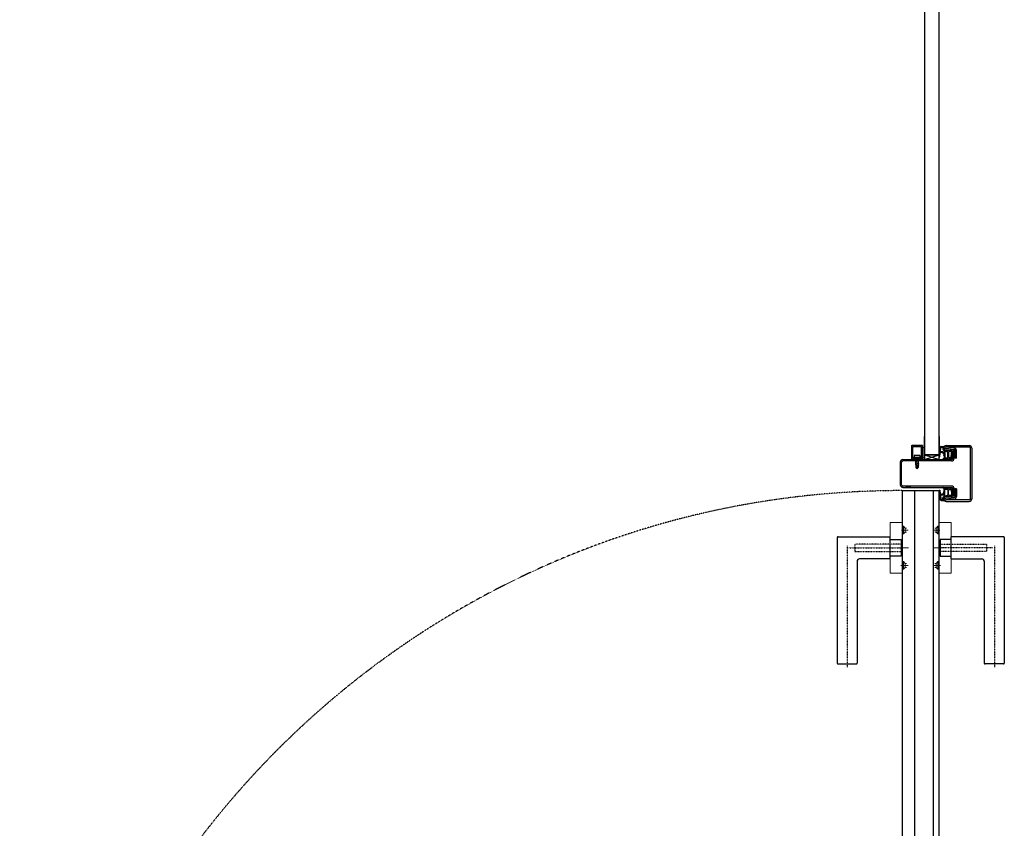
# Model space of a CAD drawing. Header units: millimetres. Extents: x -4577 to 1032787, y -66234 to 201209.
# Tile 57 of 256: x 16432 to 17492, y -23585 to -22715. Entities that reach past the tile are written whole.
import ezdxf

# ---------------------------------------------------------------- set-up
doc = ezdxf.new("R2010")
doc.units = ezdxf.units.MM
for name, pattern in [('510_5_2OG_ELT_1004$0$11-07-22_DS_2OG$0$AUSGEZOGEN', [0]), ('510_5_2OG_ELT_1004$0$11-07-22_DS_2OG$0$STRICHLINIE_S4', [0.095, 0.06, -0.035]), ('510_5_2OG_ELT_1004$0$11-07-22_DS_2OG$0$VERDECKT2_S2', [0.17, 0.1, -0.07])]:
    doc.linetypes.add(name, pattern=pattern)
for name, color, linetype in [('510_5_2OG_ELT_1004$0$11-07-22_DS_2OG$0$2DKont', 8, '510_5_2OG_ELT_1004$0$11-07-22_DS_2OG$0$AUSGEZOGEN'), ('510_5_2OG_ELT_1004$0$11-07-22_DS_2OG$0$2DSchraff', 8, '510_5_2OG_ELT_1004$0$11-07-22_DS_2OG$0$AUSGEZOGEN'), ('510_5_2OG_ELT_1004$0$11-07-22_DS_2OG$0$Mieterausbau', 8, '510_5_2OG_ELT_1004$0$11-07-22_DS_2OG$0$AUSGEZOGEN')]:
    doc.layers.add(name, color=color, linetype=linetype)

# ---------------------------------------------------------------- blocks, each defined once
blk = doc.blocks.new('510_5_2OG_ELT_1004$0$11-07-22_DS_2OG$0$G01_Schr', base_point=(-0.006, -0.01))
at = {"layer": '510_5_2OG_ELT_1004$0$11-07-22_DS_2OG$0$2DSchraff'}
h = blk.add_hatch(color=7, dxfattribs=at)
h.dxf.hatch_style = 2
h.paths.add_polyline_path([(-0.006, 0.0003), (-0.006, 0.0003), (-0.006, 0.0003), (-0.006, 0.0003), (-0.006, 0.0002), (-0.006, 0.0002), (-0.006, 0.0002), (-0.006, 0.0002), (-0.006, 0.0002), (-0.006, 0.0002), (-0.006, 0.0002), (-0.006, 0.0002), (-0.006, 0.0001), (-0.006, 0.0001), (-0.0059, 0.0001), (-0.0059, 0.0001), (-0.0059, 0.0001), (-0.0059, 0.0001), (-0.0059, 0.0001), (-0.0059, 0.0001), (-0.0059, 0.0001), (-0.0059, 0.0001), (-0.0059, 0.0001), (-0.0059, 0), (-0.0059, 0), (-0.0058, 0), (-0.0058, 0), (-0.0058, 0), (-0.0058, 0), (-0.0058, 0), (-0.0058, 0), (-0.0058, 0), (-0.0058, 0), (-0.0057, 0), (-0.0057, 0), (-0.0057, 0), (-0.0057, 0), (-0.0051, 0), (-0.0051, 0), (-0.0051, 0), (-0.0051, 0), (-0.005, 0), (-0.005, 0), (-0.005, 0), (-0.005, 0), (-0.005, 0), (-0.005, 0), (-0.005, 0), (-0.005, 0), (-0.0049, 0), (-0.0049, 0), (-0.0049, 0.0001), (-0.0049, 0.0001), (-0.0049, 0.0001), (-0.0049, 0.0001), (-0.0049, 0.0001), (-0.0049, 0.0001), (-0.0049, 0.0001), (-0.0049, 0.0001), (-0.0049, 0.0001), (-0.0048, 0.0001), (-0.0048, 0.0001), (-0.0048, 0.0002), (-0.0048, 0.0002), (-0.0048, 0.0002), (-0.0048, 0.0002), (-0.0048, 0.0002), (-0.0048, 0.0002), (-0.0048, 0.0002), (-0.0048, 0.0002), (-0.0048, 0.0003), (-0.0048, 0.0003), (-0.0048, 0.0003), (-0.0048, 0.0003), (-0.0048, 0.0004), (-0.0048, 0.0004), (-0.0048, 0.0004), (-0.0048, 0.0005), (-0.0048, 0.0005), (-0.0048, 0.0005), (-0.0048, 0.0005), (-0.0048, 0.0005), (-0.0048, 0.0005), (-0.0048, 0.0005), (-0.0048, 0.0005), (-0.0048, 0.0006), (-0.0048, 0.0006), (-0.0048, 0.0006), (-0.0048, 0.0006), (-0.0047, 0.0006), (-0.0047, 0.0006), (-0.0047, 0.0006), (-0.0047, 0.0006), (-0.0047, 0.0006), (-0.0047, 0.0006), (-0.0047, 0.0007), (-0.0047, 0.0007), (-0.0047, 0.0007), (-0.0047, 0.0007), (-0.0047, 0.0007), (-0.0046, 0.0007), (-0.0046, 0.0007), (-0.0046, 0.0007), (-0.0046, 0.0007), (-0.0046, 0.0007), (-0.0046, 0.0007), (-0.0046, 0.0007), (-0.0046, 0.0007), (-0.0046, 0.0007), (-0.0045, 0.0007), (-0.0045, 0.0007), (-0.0038, 0.0008), (-0.0038, 0.0008), (-0.0038, 0.0008), (-0.0038, 0.0008), (-0.0038, 0.0008), (-0.0038, 0.0008), (-0.0037, 0.0008), (-0.0037, 0.0008), (-0.0037, 0.0008), (-0.0037, 0.0008), (-0.0037, 0.0008), (-0.0037, 0.0008), (-0.0037, 0.0008), (-0.0037, 0.0008), (-0.0037, 0.0008), (-0.0037, 0.0008), (-0.0037, 0.0008), (-0.0037, 0.0008), (-0.0037, 0.0008), (-0.0036, 0.0008), (-0.0036, 0.0008), (-0.0036, 0.0008), (-0.0036, 0.0009), (-0.0036, 0.0009), (-0.0036, 0.0009), (-0.0036, 0.0009), (-0.0036, 0.0009), (-0.0036, 0.0009), (-0.0036, 0.0009), (-0.0036, 0.0009), (-0.0036, 0.0009), (-0.0036, 0.0009), (-0.0036, 0.0009), (-0.0036, 0.0009), (-0.0036, 0.0009), (-0.0036, 0.0009), (-0.0036, 0.0009), (-0.003, 0.0019), (-0.003, 0.0019), (-0.003, 0.0019), (-0.003, 0.002), (-0.003, 0.002), (-0.003, 0.0021), (-0.003, 0.0021), (-0.003, 0.0022), (-0.0031, 0.0022), (-0.0031, 0.0023), (-0.0031, 0.0023), (-0.0031, 0.0023), (-0.0032, 0.0024), (-0.0032, 0.0024), (-0.0032, 0.0024), (-0.0033, 0.0024), (-0.0033, 0.0025), (-0.0033, 0.0025), (-0.0034, 0.0025), (-0.0034, 0.0025), (-0.0035, 0.0025), (-0.0035, 0.0025), (-0.0036, 0.0025), (-0.0036, 0.0025), (-0.0037, 0.0025), (-0.0037, 0.0025), (-0.0037, 0.0024), (-0.0038, 0.0024), (-0.0038, 0.0024), (-0.0038, 0.0024), (-0.0039, 0.0023), (-0.0039, 0.0023), (-0.0039, 0.0023), (-0.004, 0.0022), (-0.004, 0.0022), (-0.004, 0.0021), (-0.004, 0.0021), (-0.004, 0.002), (-0.004, 0.002), (-0.004, 0.002), (-0.004, 0.002), (-0.0041, 0.0019), (-0.0041, 0.0019), (-0.0041, 0.0019), (-0.0041, 0.0018), (-0.0041, 0.0018), (-0.0042, 0.0018), (-0.0042, 0.0018), (-0.0042, 0.0018), (-0.0043, 0.0018), (-0.0043, 0.0018), (-0.0043, 0.0017), (-0.0044, 0.0017), (-0.0044, 0.0017), (-0.0044, 0.0017), (-0.0045, 0.0017), (-0.0045, 0.0018), (-0.0045, 0.0018), (-0.0046, 0.0018), (-0.0046, 0.0018), (-0.0046, 0.0018), (-0.0046, 0.0018), (-0.0047, 0.0018), (-0.0047, 0.0019), (-0.0047, 0.0019), (-0.0047, 0.0019), (-0.0048, 0.002), (-0.0048, 0.002), (-0.0048, 0.002), (-0.0048, 0.002), (-0.0048, 0.0021), (-0.0048, 0.0021), (-0.0048, 0.0021), (-0.0048, 0.0135), (-0.0048, 0.0135), (-0.0048, 0.0135), (-0.0048, 0.0135), (-0.0048, 0.0136), (-0.0048, 0.0136), (-0.0048, 0.0136), (-0.0048, 0.0136), (-0.0048, 0.0136), (-0.0048, 0.0136), (-0.0048, 0.0136), (-0.0048, 0.0136), (-0.0048, 0.0137), (-0.0048, 0.0137), (-0.0047, 0.0137), (-0.0047, 0.0137), (-0.0047, 0.0137), (-0.0047, 0.0137), (-0.0047, 0.0137), (-0.0047, 0.0137), (-0.0047, 0.0137), (-0.0047, 0.0137), (-0.0047, 0.0137), (-0.0047, 0.0138), (-0.0046, 0.0138), (-0.0046, 0.0138), (-0.0046, 0.0138), (-0.0046, 0.0138), (-0.0046, 0.0138), (-0.0046, 0.0138), (-0.0046, 0.0138), (-0.0046, 0.0138), (-0.0046, 0.0138), (-0.0045, 0.0138), (-0.0045, 0.0138), (-0.0045, 0.0138), (-0.0045, 0.0138), (0.0045, 0.0138), (0.0045, 0.0138), (0.0045, 0.0138), (0.0045, 0.0138), (0.0046, 0.0138), (0.0046, 0.0138), (0.0046, 0.0138), (0.0046, 0.0138), (0.0046, 0.0138), (0.0046, 0.0138), (0.0046, 0.0138), (0.0046, 0.0138), (0.0047, 0.0138), (0.0047, 0.0138), (0.0047, 0.0137), (0.0047, 0.0137), (0.0047, 0.0137), (0.0047, 0.0137), (0.0047, 0.0137), (0.0047, 0.0137), (0.0047, 0.0137), (0.0047, 0.0137), (0.0047, 0.0137), (0.0048, 0.0137), (0.0048, 0.0137), (0.0048, 0.0136), (0.0048, 0.0136), (0.0048, 0.0136), (0.0048, 0.0136), (0.0048, 0.0136), (0.0048, 0.0136), (0.0048, 0.0136), (0.0048, 0.0136), (0.0048, 0.0135), (0.0048, 0.0135), (0.0048, 0.0135), (0.0048, 0.0135), (0.0048, 0.0021), (0.0048, 0.0021), (0.0048, 0.0021), (0.0048, 0.002), (0.0048, 0.002), (0.0048, 0.002), (0.0048, 0.002), (0.0047, 0.0019), (0.0047, 0.0019), (0.0047, 0.0019), (0.0047, 0.0018), (0.0046, 0.0018), (0.0046, 0.0018), (0.0046, 0.0018), (0.0046, 0.0018), (0.0045, 0.0018), (0.0045, 0.0018), (0.0045, 0.0017), (0.0044, 0.0017), (0.0044, 0.0017), (0.0044, 0.0017), (0.0043, 0.0017), (0.0043, 0.0018), (0.0043, 0.0018), (0.0042, 0.0018), (0.0042, 0.0018), (0.0042, 0.0018), (0.0041, 0.0018), (0.0041, 0.0018), (0.0041, 0.0019), (0.0041, 0.0019), (0.0041, 0.0019), (0.004, 0.002), (0.004, 0.002), (0.004, 0.002), (0.004, 0.002), (0.004, 0.0021), (0.004, 0.0021), (0.004, 0.0022), (0.004, 0.0022), (0.0039, 0.0023), (0.0039, 0.0023), (0.0039, 0.0023), (0.0038, 0.0024), (0.0038, 0.0024), (0.0038, 0.0024), (0.0037, 0.0024), (0.0037, 0.0025), (0.0037, 0.0025), (0.0036, 0.0025), (0.0036, 0.0025), (0.0035, 0.0025), (0.0035, 0.0025), (0.0034, 0.0025), (0.0034, 0.0025), (0.0033, 0.0025), (0.0033, 0.0025), (0.0033, 0.0024), (0.0032, 0.0024), (0.0032, 0.0024), (0.0031, 0.0024), (0.0031, 0.0023), (0.0031, 0.0023), (0.0031, 0.0023), (0.003, 0.0022), (0.003, 0.0022), (0.003, 0.0021), (0.003, 0.0021), (0.003, 0.002), (0.003, 0.002), (0.003, 0.002), (0.003, 0.0019), (0.003, 0.0019), (0.0035, 0.0009), (0.0035, 0.0009), (0.0035, 0.0009), (0.0035, 0.0009), (0.0035, 0.0009), (0.0036, 0.0009), (0.0036, 0.0009), (0.0036, 0.0009), (0.0036, 0.0009), (0.0036, 0.0009), (0.0036, 0.0009), (0.0036, 0.0009), (0.0036, 0.0009), (0.0036, 0.0009), (0.0036, 0.0009), (0.0036, 0.0008), (0.0036, 0.0008), (0.0036, 0.0008), (0.0036, 0.0008), (0.0036, 0.0008), (0.0036, 0.0008), (0.0037, 0.0008), (0.0037, 0.0008), (0.0037, 0.0008), (0.0037, 0.0008), (0.0037, 0.0008), (0.0037, 0.0008), (0.0037, 0.0008), (0.0037, 0.0008), (0.0037, 0.0008), (0.0037, 0.0008), (0.0037, 0.0008), (0.0037, 0.0008), (0.0037, 0.0008), (0.0038, 0.0008), (0.0038, 0.0008), (0.0038, 0.0008), (0.0045, 0.0007), (0.0045, 0.0007), (0.0046, 0.0007), (0.0046, 0.0007), (0.0046, 0.0007), (0.0046, 0.0007), (0.0046, 0.0007), (0.0046, 0.0007), (0.0046, 0.0007), (0.0046, 0.0007), (0.0046, 0.0007), (0.0047, 0.0007), (0.0047, 0.0007), (0.0047, 0.0007), (0.0047, 0.0007), (0.0047, 0.0007), (0.0047, 0.0006), (0.0047, 0.0006), (0.0047, 0.0006), (0.0047, 0.0006), (0.0047, 0.0006), (0.0047, 0.0006), (0.0048, 0.0006), (0.0048, 0.0006), (0.0048, 0.0006), (0.0048, 0.0006), (0.0048, 0.0005), (0.0048, 0.0005), (0.0048, 0.0005), (0.0048, 0.0005), (0.0048, 0.0005), (0.0048, 0.0005), (0.0048, 0.0005), (0.0048, 0.0005), (0.0048, 0.0004), (0.0048, 0.0004), (0.0048, 0.0004), (0.0048, 0.0003), (0.0048, 0.0003), (0.0048, 0.0003), (0.0048, 0.0003), (0.0048, 0.0002), (0.0048, 0.0002), (0.0048, 0.0002), (0.0048, 0.0002), (0.0048, 0.0002), (0.0048, 0.0002), (0.0048, 0.0002), (0.0048, 0.0002), (0.0048, 0.0001), (0.0048, 0.0001), (0.0049, 0.0001), (0.0049, 0.0001), (0.0049, 0.0001), (0.0049, 0.0001), (0.0049, 0.0001), (0.0049, 0.0001), (0.0049, 0.0001), (0.0049, 0.0001), (0.0049, 0.0001), (0.0049, 0), (0.005, 0), (0.005, 0), (0.005, 0), (0.005, 0), (0.005, 0), (0.005, 0), (0.005, 0), (0.005, 0), (0.005, 0), (0.0051, 0), (0.0051, 0), (0.0051, 0), (0.0051, 0), (0.0057, 0), (0.0057, 0), (0.0057, 0), (0.0057, 0), (0.0058, 0), (0.0058, 0), (0.0058, 0), (0.0058, 0), (0.0058, 0), (0.0058, 0), (0.0058, 0), (0.0058, 0), (0.0059, 0), (0.0059, 0), (0.0059, 0.0001), (0.0059, 0.0001), (0.0059, 0.0001), (0.0059, 0.0001), (0.0059, 0.0001), (0.0059, 0.0001), (0.0059, 0.0001), (0.0059, 0.0001), (0.0059, 0.0001), (0.006, 0.0001), (0.006, 0.0001), (0.006, 0.0002), (0.006, 0.0002), (0.006, 0.0002), (0.006, 0.0002), (0.006, 0.0002), (0.006, 0.0002), (0.006, 0.0002), (0.006, 0.0002), (0.006, 0.0003), (0.006, 0.0003), (0.006, 0.0003), (0.006, 0.0003), (0.006, 0.0147), (0.006, 0.0147), (0.006, 0.0147), (0.006, 0.0147), (0.006, 0.0148), (0.006, 0.0148), (0.006, 0.0148), (0.006, 0.0148), (0.006, 0.0148), (0.006, 0.0148), (0.006, 0.0148), (0.006, 0.0148), (0.006, 0.0148), (0.006, 0.0149), (0.0059, 0.0149), (0.0059, 0.0149), (0.0059, 0.0149), (0.0059, 0.0149), (0.0059, 0.0149), (0.0059, 0.0149), (0.0059, 0.0149), (0.0059, 0.0149), (0.0059, 0.0149), (0.0059, 0.015), (0.0059, 0.015), (0.0058, 0.015), (0.0058, 0.015), (0.0058, 0.015), (0.0058, 0.015), (0.0058, 0.015), (0.0058, 0.015), (0.0058, 0.015), (0.0058, 0.015), (0.0057, 0.015), (0.0057, 0.015), (0.0057, 0.015), (0.0057, 0.015), (-0.0057, 0.015), (-0.0057, 0.015), (-0.0057, 0.015), (-0.0057, 0.015), (-0.0058, 0.015), (-0.0058, 0.015), (-0.0058, 0.015), (-0.0058, 0.015), (-0.0058, 0.015), (-0.0058, 0.015), (-0.0058, 0.015), (-0.0058, 0.015), (-0.0059, 0.015), (-0.0059, 0.015), (-0.0059, 0.0149), (-0.0059, 0.0149), (-0.0059, 0.0149), (-0.0059, 0.0149), (-0.0059, 0.0149), (-0.0059, 0.0149), (-0.0059, 0.0149), (-0.0059, 0.0149), (-0.0059, 0.0149), (-0.006, 0.0149), (-0.006, 0.0148), (-0.006, 0.0148), (-0.006, 0.0148), (-0.006, 0.0148), (-0.006, 0.0148), (-0.006, 0.0148), (-0.006, 0.0148), (-0.006, 0.0148), (-0.006, 0.0148), (-0.006, 0.0147), (-0.006, 0.0147), (-0.006, 0.0147), (-0.006, 0.0147)])
at = {"layer": '510_5_2OG_ELT_1004$0$11-07-22_DS_2OG$0$2DKont'}
for p, q in [((-0.006, 0.0003), (-0.006, 0.0147)), ((-0.0057, 0.015), (0.0057, 0.015)), ((-0.0048, 0.0021), (-0.0048, 0.0135)), ((-0.0045, 0.0138), (0.0045, 0.0138)), ((0.0048, 0.0135), (0.0048, 0.0021)), ((0.006, 0.0147), (0.006, 0.0003)), ((-0.0057, 0), (-0.0051, 0)), ((-0.0048, 0.0003), (-0.0048, 0.0004)), ((-0.0038, 0.0008), (-0.0045, 0.0007)), ((-0.003, 0.0019), (-0.0036, 0.0009)), ((-0.003, 0.0045), (-0.0031, 0.0026)), ((0.0031, 0.0026), (-0.0031, 0.0026)), ((-0.0031, 0.0026), (-0.0028, 0.0013)), ((-0.003, 0.0045), (0.003, 0.0045)), ((0.0027, 0.0013), (-0.0028, 0.0013)), ((-0.0028, 0), (-0.0028, 0.0013)), ((0.0027, 0), (-0.0028, 0)), ((-0.0013, 0), (-0.0013, -0.0087)), ((0.0031, 0.0026), (0.0027, 0.0013)), ((0.0027, 0.0013), (0.0027, 0)), ((0.003, 0.0045), (0.0031, 0.0026)), ((0.003, 0.0019), (0.0035, 0.0009)), ((0.0038, 0.0008), (0.0045, 0.0007)), ((0.0048, 0.0004), (0.0048, 0.0003)), ((0.0051, 0), (0.0057, 0)), ((0.0019, -0.0005), (-0.0019, -0.0013)), ((-0.0019, -0.0013), (-0.0019, -0.0013)), ((-0.0019, -0.0013), (-0.0013, -0.0014)), ((0.0019, -0.002), (-0.0019, -0.0028)), ((-0.0019, -0.0028), (-0.0013, -0.0029)), ((0.0019, -0.0035), (-0.0019, -0.0043)), ((-0.0019, -0.0043), (-0.0013, -0.0044)), ((0.0019, -0.005), (-0.0019, -0.0058)), ((-0.0019, -0.0058), (-0.0013, -0.0059)), ((0, -0.01), (-0.0013, -0.0087)), ((0, -0.0054), (0, -0.01)), ((0.0013, -0.0087), (0, -0.0091)), ((0, -0.01), (0.0013, -0.0087)), ((0.0013, 0), (0.0013, -0.0087)), ((0.0013, -0.0004), (0.0019, -0.0005)), ((0.0013, -0.0019), (0.0019, -0.002)), ((0.0013, -0.0034), (0.0019, -0.0035)), ((0.0013, -0.0049), (0.0019, -0.005))]:
    blk.add_line(p, q, dxfattribs=at)
for centre, radius, start, end in [((-0.0057, 0.0147), 0.0003, 90, 180), ((-0.0045, 0.0135), 0.0003, 90, 180), ((0.0045, 0.0135), 0.0003, 0, 90), ((0.0057, 0.0147), 0.0003, 0, 90), ((-0.0057, 0.0003), 0.0003, 180, 270), ((-0.0051, 0.0003), 0.0003, 270, 360), ((-0.0044, 0.0021), 0.000406, 180, 350.6698), ((-0.0045, 0.0004), 0.0003, 95, 180), ((-0.0038, 0.0011), 0.0003, 275, 330), ((0.0038, 0.0011), 0.0003, 210, 265), ((0.0044, 0.0021), 0.000406, 189.3302, 360), ((0.0045, 0.0004), 0.0003, 0, 85), ((0.0051, 0.0003), 0.0003, 180, 270), ((0.0057, 0.0003), 0.0003, 270, 360)]:
    blk.add_arc(centre, radius, start, end, dxfattribs=at)
blk = doc.blocks.new('510_5_2OG_ELT_1004$0$11-07-22_DS_2OG$0$DichtngKämpfer', base_point=(-0.0095, -0.0018, -0.0044))
for p, q in [((-0.0087, 0.0111), (-0.0093, 0.0111)), ((-0.0093, 0.0107), (-0.0087, 0.0107)), ((-0.0074, 0.0124), (-0.0087, 0.0111)), ((-0.0076, 0.0113), (-0.0071, 0.0121)), ((-0.007, 0.0113), (-0.0076, 0.0113)), ((-0.0059, 0.0124), (-0.007, 0.0113)), ((-0.0061, 0.0113), (-0.0055, 0.0121)), ((-0.0053, 0.0113), (-0.0061, 0.0113)), ((-0.0041, 0.0124), (-0.0053, 0.0113)), ((-0.0043, 0.0113), (-0.0038, 0.0121)), ((-0.0008, 0.0115), (-0.0043, 0.0113)), ((-0.0002, 0.0084), (-0.0002, 0.0111)), ((0.0012, 0.0125), (0.0012, 0.0125)), ((-0.0093, 0.0039), (-0.0079, 0.002)), ((-0.0076, 0.0029), (-0.007, 0.003)), ((-0.0074, 0.0022), (-0.0076, 0.0029)), ((-0.007, 0.003), (-0.0056, 0.0022)), ((-0.0059, 0.003), (-0.0054, 0.0031)), ((-0.0054, 0.0026), (-0.0059, 0.003)), ((-0.0054, 0.0031), (-0.0035, 0.0024)), ((-0.0043, 0.01), (-0.0043, 0.0044)), ((-0.0034, 0.0029), (-0.0041, 0.0031)), ((-0.0021, 0.0027), (-0.0041, 0.0031)), ((-0.0012, 0.0105), (-0.004, 0.0103)), ((-0.0013, 0.0035), (-0.004, 0.0041)), ((-0.0009, 0.0038), (-0.0009, 0.0102)), ((-0.0002, 0.0029), (-0.0002, 0.0062)), ((0.0004, 0.0064), (0, 0.0077)), ((0.0038, 0.0046), (0.0032, -0.0005)), ((0.0043, 0.0094), (0.0039, 0.0056)), ((0.005, 0.0091), (0.0039, -0.001)), ((0.0031, -0.0016), (0, -0.0018)), ((0.0032, -0.0005), (0.0014, -0.0007))]:
    blk.add_line(p, q)
for points in [[(-0.0038, 0.0121), (-0.0037, 0.0121), (-0.0037, 0.0122), (-0.0037, 0.0122), (-0.0037, 0.0123), (-0.0037, 0.0123), (-0.0037, 0.0124), (-0.0038, 0.0124), (-0.0038, 0.0124), (-0.0038, 0.0125), (-0.0039, 0.0125), (-0.0039, 0.0125), (-0.004, 0.0125), (-0.004, 0.0125), (-0.004, 0.0125), (-0.0041, 0.0125), (-0.0041, 0.0124)], [(-0.0008, 0.0115), (-0.0006, 0.0115), (-0.0005, 0.0115), (-0.0004, 0.0115), (-0.0002, 0.0115), (-0.0001, 0.0116), (0, 0.0116), (0.0002, 0.0117), (0.0003, 0.0117), (0.0004, 0.0118), (0.0005, 0.0119), (0.0006, 0.0119), (0.0007, 0.012), (0.0008, 0.0121), (0.0009, 0.0122), (0.001, 0.0123), (0.0011, 0.0124)], [(-0.0002, 0.0111), (0, 0.0111), (0.0001, 0.0112), (0.0003, 0.0113), (0.0004, 0.0114), (0.0006, 0.0115), (0.0007, 0.0116), (0.0008, 0.0117), (0.0009, 0.0118), (0.001, 0.0119), (0.0011, 0.012), (0.0012, 0.0122), (0.0013, 0.0123)], [(0.0013, 0.0123), (0.0013, 0.0123), (0.0013, 0.0124), (0.0013, 0.0124), (0.0013, 0.0124), (0.0013, 0.0124), (0.0013, 0.0124), (0.0013, 0.0125), (0.0013, 0.0125), (0.0012, 0.0125), (0.0012, 0.0125), (0.0012, 0.0125), (0.0012, 0.0125), (0.0012, 0.0125), (0.0011, 0.0125), (0.0011, 0.0125), (0.0011, 0.0125), (0.0011, 0.0125), (0.0011, 0.0124), (0.0011, 0.0124)], [(-0.004, 0.0103), (-0.0041, 0.0103), (-0.0041, 0.0103), (-0.0042, 0.0103), (-0.0042, 0.0102), (-0.0043, 0.0102), (-0.0043, 0.0101), (-0.0043, 0.0101), (-0.0043, 0.0101), (-0.0043, 0.01)], [(-0.0043, 0.0044), (-0.0043, 0.0044), (-0.0043, 0.0043), (-0.0043, 0.0043), (-0.0043, 0.0042), (-0.0042, 0.0042), (-0.0042, 0.0042), (-0.0041, 0.0042), (-0.0041, 0.0041), (-0.004, 0.0041)], [(-0.0035, 0.0024), (-0.0035, 0.0024), (-0.0034, 0.0024), (-0.0034, 0.0024), (-0.0033, 0.0024), (-0.0033, 0.0025), (-0.0033, 0.0025), (-0.0033, 0.0025), (-0.0033, 0.0026), (-0.0032, 0.0026), (-0.0033, 0.0027), (-0.0033, 0.0027), (-0.0033, 0.0028), (-0.0033, 0.0028), (-0.0033, 0.0028), (-0.0034, 0.0029), (-0.0034, 0.0029)], [(-0.0002, -0.0015), (-0.0001, -0.0013), (0, -0.0012), (0, -0.0011), (0.0001, -0.0009), (0.0001, -0.0008), (0.0002, -0.0006), (0.0002, -0.0005), (0.0002, -0.0003), (0.0002, -0.0002), (0.0003, 0), (0.0003, 0.0001), (0.0002, 0.0003), (0.0002, 0.0004), (0.0002, 0.0006), (0.0002, 0.0007), (0.0001, 0.0008), (0.0001, 0.001), (0, 0.0011), (0, 0.0013), (-0.0001, 0.0014), (-0.0002, 0.0015), (-0.0003, 0.0016), (-0.0004, 0.0018), (-0.0005, 0.0019), (-0.0006, 0.002), (-0.0007, 0.0021), (-0.0008, 0.0022), (-0.0009, 0.0023), (-0.0011, 0.0024), (-0.0012, 0.0024), (-0.0013, 0.0025), (-0.0015, 0.0026), (-0.0016, 0.0026), (-0.0018, 0.0027), (-0.0019, 0.0027), (-0.002, 0.0027), (-0.0022, 0.0027)], [(-0.0013, 0.0035), (-0.0012, 0.0035), (-0.0012, 0.0035), (-0.0011, 0.0035), (-0.0011, 0.0035), (-0.001, 0.0035), (-0.001, 0.0036), (-0.0009, 0.0036), (-0.0009, 0.0037), (-0.0009, 0.0037), (-0.0009, 0.0038)], [(-0.0009, 0.0102), (-0.0009, 0.0102), (-0.0009, 0.0103), (-0.0009, 0.0103), (-0.001, 0.0104), (-0.001, 0.0104), (-0.0011, 0.0104), (-0.0011, 0.0105), (-0.0012, 0.0105), (-0.0012, 0.0105)], [(-0.0002, 0.0084), (-0.0001, 0.0082), (-0.0001, 0.0081), (-0.0001, 0.008), (-0.0001, 0.0078), (0, 0.0077)], [(-0.0002, 0.0062), (-0.0001, 0.006), (-0.0001, 0.0059), (-0.0001, 0.0058), (0, 0.0056), (0, 0.0055), (0.0001, 0.0054), (0.0001, 0.0052), (0.0002, 0.0051), (0.0003, 0.005), (0.0004, 0.0049), (0.0005, 0.0048), (0.0006, 0.0047), (0.0007, 0.0046), (0.0008, 0.0045), (0.0009, 0.0044), (0.001, 0.0043), (0.0011, 0.0043), (0.0013, 0.0042), (0.0014, 0.0042), (0.0015, 0.0041), (0.0017, 0.0041), (0.0018, 0.0041), (0.0019, 0.004), (0.0021, 0.004), (0.0022, 0.004), (0.0024, 0.004), (0.0025, 0.004), (0.0027, 0.0041), (0.0028, 0.0041), (0.0029, 0.0041), (0.0031, 0.0042), (0.0032, 0.0042), (0.0033, 0.0043), (0.0034, 0.0044), (0.0036, 0.0044), (0.0037, 0.0045), (0.0038, 0.0046)], [(0.0012, -0.0005), (0.0012, -0.0003), (0.0013, -0.0002), (0.0013, 0), (0.0013, 0.0002), (0.0012, 0.0004), (0.0012, 0.0005), (0.0012, 0.0007), (0.0011, 0.0009), (0.0011, 0.0011), (0.001, 0.0012), (0.001, 0.0014), (0.0009, 0.0016), (0.0008, 0.0017), (0.0008, 0.0019), (0.0007, 0.002), (0.0006, 0.0022), (0.0005, 0.0023), (0.0004, 0.0024), (0.0002, 0.0026), (0.0001, 0.0027), (0, 0.0028), (-0.0002, 0.0029)], [(0.0004, 0.0064), (0.0005, 0.0062), (0.0005, 0.0061), (0.0006, 0.006), (0.0006, 0.0059), (0.0007, 0.0058), (0.0008, 0.0057), (0.0008, 0.0056), (0.0009, 0.0055), (0.001, 0.0054), (0.0011, 0.0053), (0.0012, 0.0052), (0.0013, 0.0051), (0.0014, 0.0051), (0.0016, 0.005), (0.0017, 0.005), (0.0018, 0.0049), (0.0019, 0.0049), (0.002, 0.0049), (0.0022, 0.0049), (0.0023, 0.0049), (0.0024, 0.0049), (0.0026, 0.0049), (0.0027, 0.0049), (0.0028, 0.0049), (0.0029, 0.0049), (0.0031, 0.005), (0.0032, 0.005), (0.0033, 0.0051), (0.0034, 0.0052), (0.0035, 0.0052), (0.0036, 0.0053), (0.0037, 0.0054), (0.0038, 0.0055), (0.0039, 0.0056)], [(0.005, 0.0091), (0.005, 0.0091), (0.005, 0.0092), (0.005, 0.0092), (0.005, 0.0093), (0.005, 0.0093), (0.005, 0.0094), (0.0049, 0.0095), (0.0049, 0.0095), (0.0049, 0.0095), (0.0048, 0.0096), (0.0048, 0.0096), (0.0047, 0.0096), (0.0047, 0.0096), (0.0046, 0.0096), (0.0046, 0.0096), (0.0045, 0.0096), (0.0045, 0.0096), (0.0044, 0.0096), (0.0044, 0.0095), (0.0043, 0.0095), (0.0043, 0.0094)], [(-0.0002, -0.0015), (-0.0002, -0.0015), (-0.0002, -0.0015), (-0.0002, -0.0016), (-0.0002, -0.0016), (-0.0002, -0.0016), (-0.0002, -0.0017), (-0.0002, -0.0017), (-0.0001, -0.0017), (-0.0001, -0.0018), (-0.0001, -0.0018), (0, -0.0018), (0, -0.0018)], [(0.0012, -0.0005), (0.0012, -0.0005), (0.0012, -0.0006), (0.0012, -0.0006), (0.0012, -0.0006), (0.0013, -0.0006), (0.0013, -0.0006), (0.0013, -0.0007), (0.0013, -0.0007), (0.0014, -0.0007), (0.0014, -0.0007)], [(0.0031, -0.0016), (0.0032, -0.0015), (0.0032, -0.0015), (0.0033, -0.0015), (0.0034, -0.0014), (0.0035, -0.0014), (0.0036, -0.0013), (0.0037, -0.0013), (0.0037, -0.0012), (0.0038, -0.0011), (0.0038, -0.0011), (0.0039, -0.001)], [(0.0032, -0.0005), (0.0032, -0.0005), (0.0032, -0.0005), (0.0032, -0.0005), (0.0032, -0.0005), (0.0032, -0.0005)]]:
    blk.add_lwpolyline(points)
blk.add_lwpolyline([(-0.0083, 0.0042), (-0.0083, 0.0042), (-0.0083, 0.0042), (-0.0083, 0.0042), (-0.0083, 0.0042), (-0.0083, 0.0042), (-0.0083, 0.0042), (-0.0083, 0.0041), (-0.0083, 0.0041), (-0.0083, 0.0041), (-0.0083, 0.0041), (-0.0083, 0.0041), (-0.0083, 0.0041), (-0.0082, 0.0041), (-0.0082, 0.0041), (-0.0082, 0.004), (-0.0082, 0.004), (-0.0082, 0.004), (-0.0082, 0.004), (-0.0082, 0.004), (-0.0082, 0.004), (-0.0082, 0.004), (-0.0081, 0.004), (-0.0081, 0.004), (-0.0081, 0.004), (-0.0081, 0.0039), (-0.0081, 0.0039), (-0.0081, 0.0039), (-0.0081, 0.0039), (-0.008, 0.0039), (-0.008, 0.0039), (-0.008, 0.0039), (-0.008, 0.0039), (-0.008, 0.0039), (-0.008, 0.0039), (-0.0054, 0.0041), (-0.0054, 0.0041), (-0.0054, 0.0041), (-0.0053, 0.0041), (-0.0053, 0.0041), (-0.0053, 0.0041), (-0.0053, 0.0041), (-0.0053, 0.0041), (-0.0053, 0.0041), (-0.0053, 0.0041), (-0.0053, 0.0041), (-0.0052, 0.0041), (-0.0052, 0.0041), (-0.0052, 0.0041), (-0.0052, 0.0041), (-0.0052, 0.0042), (-0.0052, 0.0042), (-0.0051, 0.0042), (-0.0051, 0.0042), (-0.0051, 0.0042), (-0.0051, 0.0043), (-0.0051, 0.0043), (-0.0051, 0.0043), (-0.0051, 0.0043), (-0.0051, 0.0043), (-0.0051, 0.0043), (-0.0051, 0.0043), (-0.0051, 0.0043), (-0.0051, 0.0044), (-0.0051, 0.0044), (-0.0051, 0.0044), (-0.0051, 0.0044), (-0.0051, 0.01), (-0.0051, 0.01), (-0.0051, 0.01), (-0.0051, 0.01), (-0.0051, 0.0101), (-0.0051, 0.0101), (-0.0051, 0.0101), (-0.0051, 0.0101), (-0.0051, 0.0101), (-0.0051, 0.0101), (-0.0051, 0.0101), (-0.0051, 0.0101), (-0.0051, 0.0101), (-0.0051, 0.0102), (-0.0051, 0.0102), (-0.0052, 0.0102), (-0.0052, 0.0102), (-0.0052, 0.0102), (-0.0052, 0.0102), (-0.0052, 0.0103), (-0.0052, 0.0103), (-0.0053, 0.0103), (-0.0053, 0.0103), (-0.0053, 0.0103), (-0.0053, 0.0103), (-0.0053, 0.0103), (-0.0053, 0.0103), (-0.0053, 0.0103), (-0.0053, 0.0103), (-0.0054, 0.0103), (-0.0054, 0.0103), (-0.0054, 0.0103), (-0.0054, 0.0103), (-0.0075, 0.0103), (-0.0075, 0.0103), (-0.0075, 0.0103), (-0.0075, 0.0103), (-0.0075, 0.0103), (-0.0075, 0.0103), (-0.0076, 0.0103), (-0.0076, 0.0103), (-0.0076, 0.0103), (-0.0076, 0.0103), (-0.0076, 0.0103), (-0.0076, 0.0102), (-0.0076, 0.0102), (-0.0076, 0.0102), (-0.0076, 0.0102), (-0.0077, 0.0101), (-0.0077, 0.0101), (-0.0078, 0.0101), (-0.0078, 0.0101), (-0.0078, 0.0101), (-0.0078, 0.0101), (-0.0078, 0.0101), (-0.0078, 0.01), (-0.0078, 0.01), (-0.0078, 0.01), (-0.0078, 0.0099), (-0.0078, 0.0097), (-0.0078, 0.0095), (-0.0079, 0.0094), (-0.0079, 0.0092), (-0.0079, 0.0091), (-0.0079, 0.0089), (-0.008, 0.0087), (-0.008, 0.0086), (-0.008, 0.0084), (-0.008, 0.0083), (-0.008, 0.0081), (-0.0081, 0.0079), (-0.0081, 0.0078), (-0.0081, 0.0076), (-0.0081, 0.0075), (-0.0081, 0.0073), (-0.0081, 0.0071), (-0.0081, 0.007), (-0.0082, 0.0068), (-0.0082, 0.0067), (-0.0082, 0.0065), (-0.0082, 0.0063), (-0.0082, 0.0062), (-0.0082, 0.006), (-0.0082, 0.0058), (-0.0082, 0.0057), (-0.0082, 0.0055), (-0.0083, 0.0054), (-0.0083, 0.0052), (-0.0083, 0.005), (-0.0083, 0.0049), (-0.0083, 0.0047), (-0.0083, 0.0046), (-0.0083, 0.0044)], close=True)
for centre, radius, start, end in [((-0.0093, 0.0109), 0.0002, 90, 270), ((0.0445, 0.0027), 0.0538, 171.4877, 178.764), ((-0.0073, 0.0122), 0.000248, 324.9572, 130.4511), ((-0.0057, 0.0122), 0.00025, 324.755, 129.2712), ((-0.0077, 0.0021), 0.00025, 211.9684, 16.4846)]:
    blk.add_arc(centre, radius, start, end)
blk = doc.blocks.new('510_5_2OG_ELT_1004$0$11-07-22_DS_2OG$0$COMPLEXOBJECT_110')
at = {"layer": '510_5_2OG_ELT_1004$0$11-07-22_DS_2OG$0$Mieterausbau', "color": 7, "linetype": '510_5_2OG_ELT_1004$0$11-07-22_DS_2OG$0$AUSGEZOGEN', "lineweight": 13}
for p, q in [((15.4732, 43.5809), (15.4732, 43.6357)), ((15.4732, 43.6357), (15.4862, 43.6357)), ((15.4862, 43.5809), (15.4862, 43.6357)), ((15.4877, 43.6315), (15.4862, 43.6315)), ((15.4877, 43.6232), (15.4877, 43.6315)), ((15.4896, 43.6296), (15.4877, 43.6315)), ((15.491, 43.6296), (15.4896, 43.6296)), ((15.4896, 43.6251), (15.4896, 43.6296)), ((15.4929, 43.6273), (15.4855, 43.6273)), ((15.4877, 43.6232), (15.4862, 43.6232)), ((15.4896, 43.6251), (15.4877, 43.6232)), ((15.491, 43.6251), (15.4896, 43.6251)), ((15.4931, 43.6083), (15.4815, 43.6083)), ((15.4929, 43.5893), (15.485, 43.5893)), ((15.4877, 43.5935), (15.4862, 43.5935)), ((15.4877, 43.5852), (15.4877, 43.5935)), ((15.4896, 43.5916), (15.4877, 43.5935)), ((15.4896, 43.5871), (15.4877, 43.5852)), ((15.491, 43.5916), (15.4896, 43.5916)), ((15.4896, 43.5871), (15.4896, 43.5916)), ((15.491, 43.5871), (15.4896, 43.5871)), ((15.4862, 43.5809), (15.4732, 43.5809)), ((15.4877, 43.5852), (15.4862, 43.5852))]:
    blk.add_line(p, q, dxfattribs=at)
blk = doc.blocks.new('510_5_2OG_ELT_1004$0$11-07-22_DS_2OG$0$COMPLEXOBJECT_111')
at = {"layer": '510_5_2OG_ELT_1004$0$11-07-22_DS_2OG$0$Mieterausbau', "color": 7, "linetype": '510_5_2OG_ELT_1004$0$11-07-22_DS_2OG$0$AUSGEZOGEN', "lineweight": 13}
for p, q in [((15.5214, 43.6296), (15.5228, 43.6296)), ((15.5228, 43.6296), (15.5247, 43.6315)), ((15.5228, 43.6251), (15.5228, 43.6296)), ((15.5247, 43.6232), (15.5247, 43.6315)), ((15.5247, 43.6315), (15.5262, 43.6315)), ((15.5262, 43.5809), (15.5262, 43.6357)), ((15.5392, 43.6357), (15.5262, 43.6357)), ((15.5392, 43.5809), (15.5392, 43.6357)), ((15.5196, 43.6273), (15.527, 43.6273)), ((15.5214, 43.6251), (15.5228, 43.6251)), ((15.5228, 43.6251), (15.5247, 43.6232)), ((15.5247, 43.6232), (15.5262, 43.6232)), ((15.5194, 43.6083), (15.531, 43.6083)), ((15.5196, 43.5893), (15.5274, 43.5893)), ((15.5214, 43.5916), (15.5228, 43.5916)), ((15.5214, 43.5871), (15.5228, 43.5871)), ((15.5228, 43.5916), (15.5247, 43.5935)), ((15.5228, 43.5871), (15.5228, 43.5916)), ((15.5228, 43.5871), (15.5247, 43.5852)), ((15.5247, 43.5852), (15.5247, 43.5935)), ((15.5247, 43.5935), (15.5262, 43.5935)), ((15.5247, 43.5852), (15.5262, 43.5852)), ((15.5262, 43.5809), (15.5392, 43.5809))]:
    blk.add_line(p, q, dxfattribs=at)
blk = doc.blocks.new('510_5_2OG_ELT_1004')
at = {"layer": '510_5_2OG_ELT_1004$0$11-07-22_DS_2OG$0$Mieterausbau', "linetype": 'Continuous'}
h = blk.add_hatch(dxfattribs=at)
h.set_pattern_fill('SCHRAFFUR_1', color=256, scale=1000, style=0, pattern_type=2)
h.set_pattern_definition([(90, (1895.797, -66891.69), (-40, 5e-15), []), (90, (1875.797, -66891.69), (-40, 5e-15), [])])
h.paths.add_polyline_path([(17422, -23221.9), (17382, -23221.9), (17382, -24171.8), (17422, -24171.8)], flags=0)
at = {"layer": '510_5_2OG_ELT_1004$0$11-07-22_DS_2OG$0$Mieterausbau', "linetype": '510_5_2OG_ELT_1004$0$11-07-22_DS_2OG$0$AUSGEZOGEN'}
for p, q in [((17406.1, -22663.4), (17406.1, -23183.4)), ((17422, -23183.4), (17422, -22663.4)), ((17406.1, -23183.4), (17406.1, -23163.4)), ((17422, -23163.4), (17422, -23183.4)), ((17429.5, -23173.4), (17454.3, -23173.4)), ((17454.3, -23174.9), (17429.5, -23174.9)), ((17437.8, -23175.9), (17429.5, -23176.9)), ((17437.8, -23177.4), (17429.5, -23178.4)), ((17438, -23178.9), (17436.5, -23178.9)), ((17438, -23178.9), (17436.5, -23178.9)), ((17436.5, -23187.1), (17436.5, -23178.9)), ((17436.5, -23187.1), (17436.5, -23178.9)), ((17438, -23187.1), (17438, -23178.9)), ((17438, -23187.1), (17438, -23178.9)), ((17439, -23186.9), (17439, -23178.6)), ((17440.5, -23186.9), (17440.5, -23178.6)), ((17455.5, -23230.6), (17455.5, -23176.1)), ((17457, -23176.1), (17457, -23230.6)), ((17380, -23191.1), (17380, -23215.6)), ((17381.5, -23215.6), (17381.5, -23191.1)), ((17382.8, -23188.4), (17435.3, -23188.4)), ((17382.8, -23188.4), (17435.3, -23188.4)), ((17435.3, -23189.9), (17382.8, -23189.9)), ((17435.3, -23189.9), (17382.8, -23189.9)), ((17383.1, -23188.4), (17383.7, -23188.4)), ((17383.1, -23188.4), (17383.7, -23188.4)), ((17406.1, -23183.4), (17422, -23183.4)), ((17406.1, -23188.4), (17422, -23183.4)), ((17406.2, -23183.4), (17422, -23188.4)), ((17414, -23183.4), (17422, -23183.4)), ((17440.5, -23186.9), (17439, -23186.9)), ((17435.3, -23216.9), (17382.8, -23216.9)), ((17382.8, -23218.4), (17435.3, -23218.4)), ((17383.1, -23218.4), (17383.7, -23218.4)), ((17383.1, -23218.4), (17383.7, -23218.4)), ((17391.5, -23218.4), (17386, -23218.4)), ((17391.5, -23218.4), (17386, -23218.4)), ((17393.9, -23218.4), (17394.5, -23218.4)), ((17393.9, -23218.4), (17394.5, -23218.4)), ((17436.5, -23219.6), (17436.5, -23227.9)), ((17438, -23219.6), (17438, -23227.9)), ((17440.5, -23219.9), (17439, -23219.9)), ((17439, -23219.9), (17439, -23228.1)), ((17440.5, -23219.9), (17440.5, -23228.1)), ((17437.8, -23229.4), (17429.5, -23228.4)), ((17437.8, -23230.9), (17429.5, -23229.9)), ((17454.3, -23231.9), (17429.5, -23231.9)), ((17429.5, -23233.4), (17454.3, -23233.4)), ((17438, -23227.9), (17436.5, -23227.9)), ((17312, -23272.4), (17312, -23407.4)), ((17313, -23271.4), (17369, -23271.4)), ((17369, -23295.4), (17369, -23271.4)), ((17369, -23274.4), (17381, -23274.4)), ((17381, -23274.4), (17381, -23292.3)), ((17423, -23274.4), (17423, -23292.3)), ((17435, -23274.4), (17423, -23274.4)), ((17491, -23271.4), (17435, -23271.4)), ((17435, -23295.4), (17435, -23271.4)), ((17492, -23272.4), (17492, -23407.4)), ((17333.5, -23297.9), (17333.5, -23407.4)), ((17369, -23295.4), (17336, -23295.4)), ((17381, -23292.3), (17369, -23292.3)), ((17423, -23292.3), (17435, -23292.3)), ((17435, -23295.4), (17468, -23295.4)), ((17470.5, -23297.9), (17470.5, -23407.4)), ((17313, -23408.4), (17332.5, -23408.4)), ((17491, -23408.4), (17471.5, -23408.4))]:
    blk.add_line(p, q, dxfattribs=at)
at = {"layer": '510_5_2OG_ELT_1004$0$11-07-22_DS_2OG$0$Mieterausbau', "linetype": '510_5_2OG_ELT_1004$0$11-07-22_DS_2OG$0$VERDECKT2_S2'}
for p, q in [((17322.8, -23281.4), (17322.8, -23411.7)), ((17324.6, -23283.4), (17383.5, -23283.4)), ((17381, -23279.4), (17331, -23279.4)), ((17331, -23279.4), (17331, -23287.4)), ((17331, -23287.4), (17381, -23287.4)), ((17479.4, -23283.4), (17420.5, -23283.4)), ((17423, -23279.4), (17473, -23279.4)), ((17473, -23287.4), (17423, -23287.4)), ((17473, -23279.4), (17473, -23287.4)), ((17481.3, -23281.4), (17481.3, -23411.7))]:
    blk.add_line(p, q, dxfattribs=at)
at = {"layer": '510_5_2OG_ELT_1004$0$11-07-22_DS_2OG$0$Mieterausbau', "linetype": '510_5_2OG_ELT_1004$0$11-07-22_DS_2OG$0$AUSGEZOGEN'}
for points in [[(17404.1, -23186.4), (17406.1, -23186.4), (17406.1, -23175.4), (17404.1, -23175.4), (17404.1, -23186.4)], [(17436.5, -23178.9), (17436.5, -23178.9)], [(17406.1, -23188.4), (17422, -23188.4), (17422, -23183.4), (17406.1, -23183.4), (17406.1, -23188.4)], [(17436.5, -23227.9), (17436.5, -23227.9)]]:
    blk.add_lwpolyline(points, close=True, dxfattribs=at)
blk.add_lwpolyline([(17422, -24171.8), (17422, -23221.9), (17382, -23221.9), (17382, -24171.8)], dxfattribs=at)
for centre, radius, start, end in [((17429.5, -23175.9), 2.5, 90, 270), ((17429.5, -23175.9), 1, 90, 270), ((17437.8, -23178.6), 2.75, 0, 90), ((17437.8, -23178.6), 1.25, 0, 90), ((17454.3, -23176.1), 2.75, 0, 90), ((17454.3, -23176.1), 1.25, 0, 90), ((17382.8, -23191.1), 2.75, 90, 180), ((17382.8, -23191.1), 2.75, 90, 180), ((17382.8, -23191.1), 2.75, 90, 180), ((17382.8, -23191.1), 2.75, 90, 180), ((17382.8, -23191.1), 1.25, 90, 180), ((17382.8, -23191.1), 1.25, 90, 180), ((17382.8, -23191.1), 1.25, 90, 180), ((17382.8, -23191.1), 1.25, 90, 180), ((17435.3, -23187.1), 1.25, 270, 0), ((17435.3, -23187.1), 1.25, 270, 0), ((17435.3, -23187.1), 2.75, 270, 0), ((17435.3, -23187.1), 2.75, 270, 0), ((17382.8, -23215.6), 2.75, 180, 270), ((17382.8, -23215.6), 1.25, 180, 270), ((17435.3, -23219.6), 2.75, 0, 90), ((17435.3, -23219.6), 1.25, 0, 90), ((17429.5, -23230.9), 2.5, 90, 270), ((17429.5, -23230.9), 1, 90, 270), ((17437.8, -23228.1), 2.75, 270, 0), ((17437.8, -23228.1), 1.25, 270, 0), ((17454.3, -23230.6), 2.75, 270, 0), ((17454.3, -23230.6), 1.25, 270, 0), ((17313, -23272.4), 1, 90, 180), ((17491, -23272.4), 1, 0, 90), ((17336, -23297.9), 2.5, 90, 180), ((17468, -23297.9), 2.5, 0, 90), ((17313, -23407.4), 1, 180, 270), ((17332.5, -23407.4), 1, 270, 0), ((17471.5, -23407.4), 1, 180, 270), ((17491, -23407.4), 1, 270, 0)]:
    blk.add_arc(centre, radius, start, end, dxfattribs=at)
at = {"layer": '510_5_2OG_ELT_1004$0$11-07-22_DS_2OG$0$Mieterausbau', "linetype": '510_5_2OG_ELT_1004$0$11-07-22_DS_2OG$0$STRICHLINIE_S4'}
blk.add_arc((17382, -24171.8), 950, 90, 180, dxfattribs=at)
at = {"layer": '510_5_2OG_ELT_1004$0$11-07-22_DS_2OG$0$Mieterausbau', "linetype": '510_5_2OG_ELT_1004$0$11-07-22_DS_2OG$0$AUSGEZOGEN', "xscale": 1000, "zscale": 1000, "rotation": 180}
for name, p, yscale in [('510_5_2OG_ELT_1004$0$11-07-22_DS_2OG$0$G01_Schr', (17404.1, -23198.4), -1000), ('510_5_2OG_ELT_1004$0$11-07-22_DS_2OG$0$DichtngKämpfer', (17436.5, -23174.1), 1000), ('510_5_2OG_ELT_1004$0$11-07-22_DS_2OG$0$DichtngKämpfer', (17436.5, -23232.6), -1000)]:
    blk.add_blockref(name, p, dxfattribs=dict(at, yscale=yscale))
at = {"layer": '510_5_2OG_ELT_1004$0$11-07-22_DS_2OG$0$Mieterausbau', "linetype": '510_5_2OG_ELT_1004$0$11-07-22_DS_2OG$0$AUSGEZOGEN', "xscale": 1000, "yscale": 1000, "zscale": 1000}
for name in ['510_5_2OG_ELT_1004$0$11-07-22_DS_2OG$0$COMPLEXOBJECT_110', '510_5_2OG_ELT_1004$0$11-07-22_DS_2OG$0$COMPLEXOBJECT_111']:
    blk.add_blockref(name, (1895.8, -66891.7), dxfattribs=at)

msp = doc.modelspace()

# ---------------------------------------------------------------- block references
msp.add_blockref('510_5_2OG_ELT_1004', (0, -0.1))

doc.saveas('drawing.dxf')
